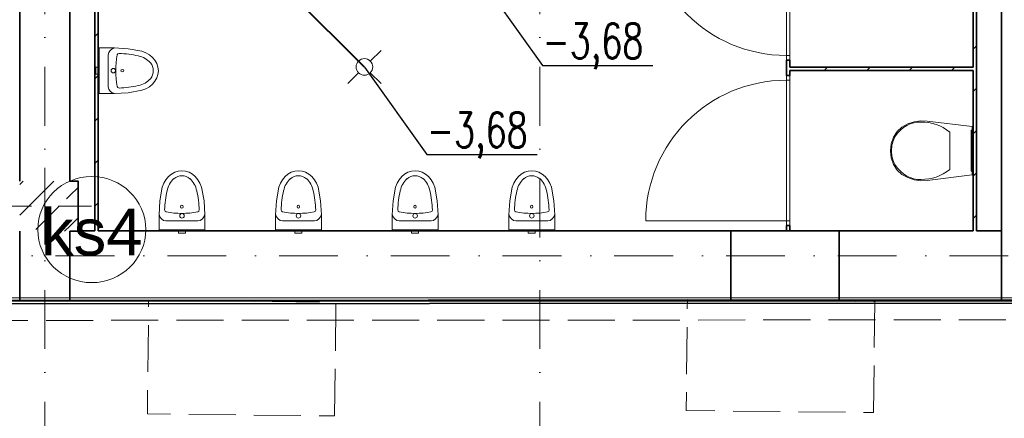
# Model space of a CAD drawing. Header units: millimetres. Extents: x -34676 to 172266, y 39940 to 476087.
# Tile 14 of 256: x -1595 to 4313, y 237786 to 240180. Entities that reach past the tile are written whole.
import ezdxf
from ezdxf import colors
from ezdxf.entities.mleader import LeaderData, LeaderLine
from ezdxf.lldxf.tags import DXFTag
from ezdxf.math import Vec2, Vec3

# ---------------------------------------------------------------- set-up
doc = ezdxf.new("R2010")
doc.units = ezdxf.units.MM
doc.header["$MEASUREMENT"] = 0
doc.linetypes.add('Krawędzie ukryte', pattern=[3.912222, 2.822222, -1.09])
doc.linetypes.add('Kropki i Kreski', pattern=[6.702778, 3.527778, -1.763889, 0, -1.411111])
for name, color, linetype in [('#IS_opisy', 7, 'Continuous'), ('#podkład', 252, 'Continuous'), ('- A - ocieplenie', 7, 'Continuous'), ('Drzwi Archicad', 7, 'Continuous'), ('IS_Text_Pion_Wodociag', 7, 'Continuous'), ('Konstrukcja - Siatka mod', 7, 'Continuous'), ('Konstrukcja - Stropy', 7, 'Continuous'), ('Konstrukcja - Słupy', 7, 'Continuous'), ('Konstrukcja - Ściany działowe', 7, 'Continuous'), ('Konstrukcja - Ściany nośne wew..P', 7, 'Continuous'), ('Konstrukcja - Ściany zewnętrzne', 7, 'Continuous'), ('Wnętrze - Wyposażenie', 7, 'Continuous'), ('z JAN', 7, 'Continuous')]:
    doc.layers.add(name, color=color, linetype=linetype)
doc.layers.add('#ks', color=34, linetype='Continuous', lineweight=30)
doc.styles.get("Standard").update_dxf_attribs({"font": 'arial.ttf'})
tags = doc.linetypes.add('SOLID', pattern=[10, 10, 0]).pattern_tags.tags
tags[6:7] = [DXFTag(74, 4), DXFTag(75, 0), DXFTag(340, '0'), DXFTag(46, 0.0), DXFTag(50, 0.0), DXFTag(44, 0.0), DXFTag(45, 0.0)]
tags[4:5] = [DXFTag(74, 4), DXFTag(75, 0), DXFTag(340, '0'), DXFTag(46, 0.0), DXFTag(50, 0.0), DXFTag(44, 0.0), DXFTag(45, 0.0)]
pattern_1 = [(45, (-208051.03, 747718.21), (-127.27922, 127.27922), [])]
pattern_2 = [(45, (-208051.03, 747718.2), (-183.84776, 183.84776), []), (45, (-208142.95, 747810.13), (-183.84776, 183.84776), [195, -65])]

# ---------------------------------------------------------------- blocks, each defined once
blk = doc.blocks.new('SDFGHB')
at = {"layer": 'Konstrukcja - Słupy', "linetype": 'Continuous', "lineweight": 25}
h = blk.add_hatch(dxfattribs=at)
h.set_pattern_fill('Beton_zbrojony_0001', color=252, style=0, pattern_type=2)
h.set_pattern_definition(pattern_2)
h.paths.add_polyline_path([(43427.6, 458910.5), (43727.6, 458910.5), (43727.6, 459210.4), (43427.6, 459210.4)])
h = blk.add_hatch(dxfattribs=at)
h.set_pattern_fill('Beton_zbrojony_0001', color=252, style=0, pattern_type=2)
h.set_pattern_definition(pattern_2)
h.paths.add_polyline_path([(43727.6, 458910.4), (43777.6, 458910.4), (43777.6, 459210.4), (43727.6, 459210.4), (43727.6, 458910.5)])
h = blk.add_hatch(dxfattribs=at)
h.set_pattern_fill('Beton_zbrojony_0001', color=252, style=0, pattern_type=2)
h.set_pattern_definition(pattern_2)
h.paths.add_polyline_path([(43427.6, 458910.4), (43727.6, 458910.4), (43727.6, 458910.5), (43427.6, 458910.5)])
at = {"layer": 'Konstrukcja - Ściany działowe', "linetype": 'Continuous', "lineweight": 13}
h = blk.add_hatch(dxfattribs=at)
h.set_pattern_fill('Bloczki_ceramiczne_0001', color=252, style=0, pattern_type=2)
h.set_pattern_definition(pattern_1)
h.paths.add_polyline_path([(49167.6, 458910.5), (49167.6, 463810.5), (49147.6, 463810.5), (49147.6, 458910.5)])
h = blk.add_hatch(dxfattribs=at)
h.set_pattern_fill('Bloczki_ceramiczne_0001', color=252, style=0, pattern_type=2)
h.set_pattern_definition(pattern_1)
h.paths.add_polyline_path([(43877.6, 458910.5), (43897.6, 458910.5), (43897.6, 460570.5), (43877.6, 460570.5)])
h = blk.add_hatch(dxfattribs=at)
h.set_pattern_fill('Bloczki_ceramiczne_0001', color=252, style=0, pattern_type=2)
h.set_pattern_definition(pattern_1)
h.paths.add_polyline_path([(48047.6, 459874.5), (49147.6, 459874.5), (49147.6, 459894.5), (48047.6, 459894.5)])
at = {"layer": '- A - ocieplenie', "color": 252, "linetype": 'Continuous', "lineweight": 35, "ltscale": 100, "flags": 128}
for points in [[(50017.6, 458497.4), (37597.6, 458490.5)], [(37617.6, 458470.5), (50017.6, 458477.4)]]:
    blk.add_lwpolyline(points, dxfattribs=at)
at = {"layer": '- A - ocieplenie', "color": 252, "linetype": 'Krawędzie ukryte', "lineweight": 20, "ltscale": 100, "flags": 128}
for points in [[(50017.6, 458497.4), (37717.6, 458490.5)], [(37717.6, 458370.5), (50017.6, 458377.4)]]:
    blk.add_lwpolyline(points, dxfattribs=at)
at = {"color": 252, "linetype": 'Continuous', "lineweight": 35, "ltscale": 100, "flags": 128}
for points in [[(48343.9, 458910.5), (47693.9, 458910.5)], [(47693.9, 458490.5), (48343.9, 458490.5)]]:
    blk.add_lwpolyline(points, dxfattribs=at)
at = {"layer": 'Drzwi Archicad', "color": 252, "linetype": 'Continuous', "lineweight": 13, "ltscale": 100}
for p, q in [((48027.6, 459965.1), (48027.6, 460809.1)), ((48047.6, 460809.1), (48047.6, 459965.1)), ((48047.6, 459965.1), (48027.6, 459965.1)), ((48027.6, 459965.1), (48027.6, 459937.1)), ((48047.6, 459965.1), (48027.6, 459965.1)), ((48027.6, 459937.1), (48047.6, 459937.1)), ((48047.6, 459977.1), (48047.6, 459965.1)), ((48047.6, 459937.1), (48047.6, 459977.1)), ((48027.6, 459815.7), (48027.6, 459843.7)), ((48027.6, 459843.7), (48047.6, 459843.7)), ((48047.6, 459815.7), (48027.6, 459815.7)), ((48027.6, 459815.7), (48027.6, 458971.7)), ((48047.6, 459815.7), (48027.6, 459815.7)), ((48047.6, 459843.7), (48047.6, 459803.7)), ((48047.6, 459803.7), (48047.6, 459815.7)), ((48047.6, 458971.7), (48047.6, 459815.7)), ((48047.6, 458971.7), (48047.6, 458983.7)), ((48047.6, 458983.7), (48047.6, 458943.7)), ((48027.6, 458971.7), (47183.6, 458971.7)), ((48027.6, 458943.7), (48027.6, 458971.7)), ((48027.6, 458971.7), (48047.6, 458971.7)), ((48027.6, 458971.7), (48047.6, 458971.7)), ((48047.6, 458943.7), (48027.6, 458943.7))]:
    blk.add_line(p, q, dxfattribs=at)
at = {"layer": 'Drzwi Archicad', "color": 252, "linetype": 'Continuous', "lineweight": 35, "ltscale": 100}
for p, q in [((48027.6, 459937.1), (48047.6, 459937.1)), ((48027.6, 459937.1), (48047.6, 459937.1)), ((48027.6, 459843.7), (48047.6, 459843.7)), ((48027.6, 459843.7), (48047.6, 459843.7)), ((48027.6, 458943.7), (48047.6, 458943.7)), ((48027.6, 458943.7), (48047.6, 458943.7))]:
    blk.add_line(p, q, dxfattribs=at)
at = {"layer": 'Drzwi Archicad', "color": 252, "linetype": 'Continuous', "lineweight": 13, "ltscale": 100}
for centre, start, end in [((48027.6, 460809.1), 180, 270), ((48027.6, 458971.7), 90, 180)]:
    blk.add_arc(centre, 844, start, end, dxfattribs=at)
at = {"layer": 'Konstrukcja - Siatka mod', "color": 252, "linetype": 'Kropki i Kreski', "lineweight": 13, "ltscale": 100}
for p, q in [((43577.6, 457531.6), (43577.6, 474496.4)), ((46547.6, 457531.6), (46547.6, 474496.4)), ((20180, 458760.5), (49624.6, 458760.5))]:
    blk.add_line(p, q, dxfattribs=at)
at = {"layer": 'Konstrukcja - Stropy', "color": 252, "linetype": 'Continuous', "lineweight": 13, "ltscale": 100, "flags": 128}
blk.add_lwpolyline([(22777.6, 458509.7), (34592.6, 458509.7), (34592.6, 463961.5), (37297.6, 463961.5), (37297.6, 458509.7), (49718.3, 458509.7), (49718.3, 471788.6), (40377.6, 471788.6), (40377.6, 466428.5), (30297.6, 466428.5), (30297.6, 467849.4), (22777.6, 467849.4)], close=True, dxfattribs=at)
at = {"layer": 'Konstrukcja - Słupy', "color": 252, "linetype": 'Continuous', "lineweight": 0, "ltscale": 100}
for p, q in [((43577.6, 459140.4), (43577.6, 459290.4)), ((43497.6, 459060.4), (43297.6, 459060.4)), ((43657.6, 459060.4), (43857.6, 459060.4)), ((43577.6, 458980.4), (43577.6, 458830.4))]:
    blk.add_line(p, q, dxfattribs=at)
at = {"layer": 'Konstrukcja - Słupy', "color": 252, "linetype": 'Continuous', "lineweight": 35, "ltscale": 100, "flags": 128}
blk.add_lwpolyline([(43727.6, 458910.4), (43777.6, 458910.4), (43777.6, 459210.4), (43727.6, 459210.4)], dxfattribs=at)
at = {"layer": 'Konstrukcja - Słupy', "color": 252, "linetype": 'Continuous', "lineweight": 0, "ltscale": 100}
blk.add_point((43577.6, 459060.4), dxfattribs=at)
at = {"layer": 'Konstrukcja - Ściany działowe', "color": 252, "linetype": 'Continuous', "lineweight": 35, "ltscale": 100}
for p, q in [((48027.6, 459937.1), (48047.6, 459937.1)), ((48027.6, 459843.7), (48047.6, 459843.7)), ((48027.6, 458943.7), (48047.6, 458943.7))]:
    blk.add_line(p, q, dxfattribs=at)
at = {"layer": 'Konstrukcja - Ściany działowe', "color": 252, "linetype": 'Continuous', "lineweight": 35, "ltscale": 100, "flags": 128}
for points in [[(49167.6, 458910.5), (49167.6, 463810.5)], [(49147.6, 460858.5), (49147.6, 459894.5)], [(43877.6, 460570.5), (43877.6, 458910.5)], [(43897.6, 458910.5), (43897.6, 460570.5)], [(48027.6, 459937.1), (48027.6, 459843.7)], [(48047.6, 459894.5), (48047.6, 459937.1)], [(49147.6, 459894.5), (48047.6, 459894.5)], [(48047.6, 459843.7), (48047.6, 459874.5)], [(48047.6, 459874.5), (49147.6, 459874.5)], [(49147.6, 459874.5), (49147.6, 458910.5)], [(48027.6, 458943.7), (48027.6, 458910.5)], [(48047.6, 458910.5), (48047.6, 458943.7)]]:
    blk.add_lwpolyline(points, dxfattribs=at)
at = {"layer": 'Konstrukcja - Ściany nośne wew..P', "color": 252, "linetype": 'Continuous', "lineweight": 35, "ltscale": 100, "flags": 128}
for points in [[(43427.6, 463370.6), (43427.6, 459210.4)], [(43727.6, 459210.4), (43727.6, 463370.6)]]:
    blk.add_lwpolyline(points, dxfattribs=at)
at = {"layer": 'Konstrukcja - Ściany zewnętrzne', "color": 252, "linetype": 'Continuous', "lineweight": 35, "ltscale": 100}
for p, q in [((43427.6, 458910.4), (43427.6, 458490.5)), ((43427.6, 458910.4), (43427.6, 458490.5)), ((43727.6, 458490.5), (43727.6, 458910.4)), ((43727.6, 458490.5), (43727.6, 458910.4)), ((47693.9, 458910.5), (47693.9, 458860.5)), ((47693.9, 458860.5), (47693.9, 458490.5)), ((48343.9, 458910.5), (48343.9, 458860.5)), ((48343.9, 458860.5), (48343.9, 458490.5)), ((49317.6, 458490.5), (49317.6, 458910.5)), ((49317.6, 458490.5), (49317.6, 458910.5)), ((43427.6, 458490.5), (43727.6, 458490.5))]:
    blk.add_line(p, q, dxfattribs=at)
at = {"layer": 'Konstrukcja - Ściany zewnętrzne', "color": 252, "linetype": 'Continuous', "lineweight": 35, "ltscale": 100, "flags": 128}
for points in [[(49317.6, 466140.5), (49317.6, 458910.5)], [(43877.6, 458910.5), (43777.6, 458910.5)], [(47693.9, 458910.5), (43897.6, 458910.5)], [(49147.6, 458910.5), (48343.9, 458910.5)], [(49317.6, 458910.5), (49167.6, 458910.5)], [(37597.6, 458490.5), (47693.9, 458490.5)], [(48343.9, 458490.5), (49317.6, 458490.5)], [(50017.6, 458490.5), (49317.6, 458490.5)]]:
    blk.add_lwpolyline(points, dxfattribs=at)
at = {"layer": 'Wnętrze - Wyposażenie', "color": 252, "linetype": 'Continuous', "lineweight": 13, "ltscale": 100}
for p, q in [((45460.2, 459930.8), (45395.6, 459995.5)), ((45530.9, 459930.8), (45595.6, 459995.5)), ((43958.5, 459968.8), (43958.5, 459777.2)), ((45460.2, 459860.1), (45395.6, 459795.5)), ((45530.9, 459860.1), (45595.6, 459795.5)), ((49009.1, 459504.5), (49009.1, 459392.4)), ((49009.1, 459392.4), (49009.1, 459280.4)), ((44305.2, 458971.4), (44496.8, 458971.4)), ((45004.2, 458971.4), (45195.8, 458971.4)), ((45704.2, 458971.4), (45895.8, 458971.4)), ((46404.2, 458971.4), (46595.8, 458971.4))]:
    blk.add_line(p, q, dxfattribs=at)
at = {"layer": 'Wnętrze - Wyposażenie', "color": 252, "linetype": 'Continuous', "lineweight": 13, "ltscale": 100, "flags": 128}
for points in [[(44160.4, 459990.6), (44078, 460005.5), (43993.9, 460010.5), (43904.6, 460010.5), (43904.6, 459735.5), (43993.9, 459735.5), (44078, 459740.5), (44160.4, 459755.4), (44184.2, 459764.6), (44205.8, 459777.1), (44224.3, 459792.5), (44239.4, 459810.4), (44250.5, 459830.2), (44257.3, 459851.2), (44259.6, 459873), (44257.3, 459894.7), (44250.5, 459915.8), (44239.4, 459935.6), (44224.3, 459953.4), (44205.8, 459968.9), (44184.2, 459981.4)], [(43904.6, 459852), (43904.6, 459894), (43884.6, 459894), (43884.6, 459852)], [(48794.4, 459218.2), (48756.3, 459230.9), (48720.4, 459250.5), (48691.9, 459276.8), (48670.1, 459310.8), (48656.3, 459350.2), (48651.6, 459392.4), (48656.3, 459434.7), (48670.1, 459474.1), (48691.9, 459508), (48720.4, 459534.4), (48756.3, 459553.9), (48794.4, 459566.7), (48833.7, 459572.3), (48873.3, 459570.7), (49141.6, 459537.4), (49141.6, 459247.4), (48873.3, 459214.1), (48833.7, 459212.5)], [(49141.6, 459515.4), (49141.6, 459269.4), (49136.6, 459269.4), (49136.6, 459515.4)], [(44283.4, 459173.3), (44268.5, 459090.9), (44263.5, 459006.7), (44263.5, 458917.5), (44538.5, 458917.5), (44538.5, 459006.7), (44533.5, 459090.9), (44518.6, 459173.3), (44509.4, 459197.1), (44496.9, 459218.6), (44481.4, 459237.2), (44463.6, 459252.3), (44443.8, 459263.4), (44422.7, 459270.2), (44401, 459272.5), (44379.2, 459270.2), (44358.1, 459263.4), (44338.4, 459252.3), (44320.5, 459237.2), (44305.1, 459218.6), (44292.6, 459197.1)], [(44982.4, 459173.3), (44967.5, 459090.9), (44962.5, 459006.7), (44962.5, 458917.5), (45237.5, 458917.5), (45237.5, 459006.7), (45232.5, 459090.9), (45217.6, 459173.3), (45208.4, 459197.1), (45195.9, 459218.6), (45180.4, 459237.2), (45162.6, 459252.3), (45142.8, 459263.4), (45121.7, 459270.2), (45100, 459272.5), (45078.2, 459270.2), (45057.1, 459263.4), (45037.4, 459252.3), (45019.5, 459237.2), (45004.1, 459218.6), (44991.6, 459197.1)], [(45682.4, 459173.3), (45667.5, 459090.9), (45662.5, 459006.7), (45662.5, 458917.5), (45937.5, 458917.5), (45937.5, 459006.7), (45932.5, 459090.9), (45917.6, 459173.3), (45908.4, 459197.1), (45895.9, 459218.6), (45880.4, 459237.2), (45862.6, 459252.3), (45842.8, 459263.4), (45821.7, 459270.2), (45800, 459272.5), (45778.2, 459270.2), (45757.1, 459263.4), (45737.4, 459252.3), (45719.5, 459237.2), (45704.1, 459218.6), (45691.6, 459197.1)], [(46382.4, 459173.3), (46367.5, 459090.9), (46362.5, 459006.7), (46362.5, 458917.5), (46637.5, 458917.5), (46637.5, 459006.7), (46632.5, 459090.9), (46617.6, 459173.3), (46608.4, 459197.1), (46595.9, 459218.6), (46580.4, 459237.2), (46562.6, 459252.3), (46542.8, 459263.4), (46521.7, 459270.2), (46500, 459272.5), (46478.2, 459270.2), (46457.1, 459263.4), (46437.4, 459252.3), (46419.5, 459237.2), (46404.1, 459218.6), (46391.6, 459197.1)], [(44422, 458917.5), (44380, 458917.5), (44380, 458897.5), (44422, 458897.5)], [(45121, 458917.5), (45079, 458917.5), (45079, 458897.5), (45121, 458897.5)], [(45821, 458917.5), (45779, 458917.5), (45779, 458897.5), (45821, 458897.5)], [(46521, 458917.5), (46479, 458917.5), (46479, 458897.5), (46521, 458897.5)]]:
    blk.add_lwpolyline(points, close=True, dxfattribs=at)
for points in [[(45445.6, 459895.5, -1), (45545.6, 459895.5, -1)], [(43989, 459886.5, 1), (43989, 459859.5, 1)], [(44387.5, 459001.8, 1), (44414.5, 459001.8, 1)], [(45086.5, 459001.8, 1), (45113.5, 459001.8, 1)], [(45786.5, 459001.8, 1), (45813.5, 459001.8, 1)], [(46486.5, 459001.8, 1), (46513.5, 459001.8, 1)]]:
    blk.add_lwpolyline(points, format="xyb", close=True, dxfattribs=at)
at = {"layer": 'Wnętrze - Wyposażenie', "color": 252, "linetype": 'Continuous', "lineweight": 13, "ltscale": 100}
for centre, major_axis, ratio, start_param, end_param in [((44009.9, 459968.8), (51.4, 0), 0.831489, 1.792584, 3.141593), ((44811.5, 459873), (807.8, 0), 0.831489, 2.999333, 3.283852), ((44025, 459966.2), (13.4, 0), 0.831489, 1.656593, 2.958728), ((43994.4, 459506.3), (567.1, 0), 0.831489, 1.312749, 1.518913), ((44099.6, 459848.3), (142.7, 0), 0.831489, 0.663609, 1.289529), ((44122.5, 459873), (106.7, 0), 0.831489, 5.706311, 6.860059), ((44099.6, 459897.6), (142.7, 0), 0.831489, 4.993656, 5.619577), ((44009.9, 459777.2), (51.4, 0), 0.831489, 3.141593, 4.490601), ((44025, 459779.8), (13.4, 0), 0.831489, 3.324458, 4.626592), ((43994.4, 460239.6), (567.1, 0), 0.831489, 4.764272, 4.970436), ((48825.9, 459300.4), (0, 264.2), 0.744822, 6.227458, 7.128046), ((48844.5, 459127), (0, 437.4), 0.744822, 5.753783, 6.306803), ((48764.3, 459391.6), (0, 142.5), 0.744822, 0.938292, 1.564935), ((48764.3, 459393.3), (0, 142.5), 0.744822, 1.576657, 2.203301), ((48825.9, 459484.5), (0, 264.2), 0.744822, 2.296735, 3.197324), ((48844.5, 459657.9), (0, 437.4), 0.744822, 3.117977, 3.670997), ((44425.6, 459112.4), (0, 142.7), 0.831489, 0.663609, 1.289529), ((44401, 459135.3), (0, 106.7), 0.831489, 5.706311, 6.860059), ((44376.3, 459112.4), (0, 142.7), 0.831489, 4.993656, 5.619577), ((45124.6, 459112.4), (0, 142.7), 0.831489, 0.663609, 1.289529), ((45100, 459135.3), (0, 106.7), 0.831489, 5.706311, 6.860059), ((45075.3, 459112.4), (0, 142.7), 0.831489, 4.993656, 5.619577), ((45824.6, 459112.4), (0, 142.7), 0.831489, 0.663609, 1.289529), ((45800, 459135.3), (0, 106.7), 0.831489, 5.706311, 6.860059), ((45775.3, 459112.4), (0, 142.7), 0.831489, 4.993656, 5.619577), ((46524.6, 459112.4), (0, 142.7), 0.831489, 0.663609, 1.289529), ((46500, 459135.3), (0, 106.7), 0.831489, 5.706311, 6.860059), ((46475.3, 459112.4), (0, 142.7), 0.831489, 4.993656, 5.619577), ((44767.6, 459007.3), (0, 567.1), 0.831489, 1.312749, 1.518913), ((44034.3, 459007.3), (0, 567.1), 0.831489, 4.764272, 4.970436), ((45466.6, 459007.3), (0, 567.1), 0.831489, 1.312749, 1.518913), ((44733.3, 459007.3), (0, 567.1), 0.831489, 4.764272, 4.970436), ((46166.6, 459007.3), (0, 567.1), 0.831489, 1.312749, 1.518913), ((45433.3, 459007.3), (0, 567.1), 0.831489, 4.764272, 4.970436), ((46866.6, 459007.3), (0, 567.1), 0.831489, 1.312749, 1.518913), ((46133.3, 459007.3), (0, 567.1), 0.831489, 4.764272, 4.970436), ((44307.8, 459037.9), (0, 13.4), 0.831489, 1.656593, 2.958728), ((44494.2, 459037.9), (0, 13.4), 0.831489, 3.324458, 4.626592), ((45006.8, 459037.9), (0, 13.4), 0.831489, 1.656593, 2.958728), ((45193.2, 459037.9), (0, 13.4), 0.831489, 3.324458, 4.626592), ((45706.8, 459037.9), (0, 13.4), 0.831489, 1.656593, 2.958728), ((45893.2, 459037.9), (0, 13.4), 0.831489, 3.324458, 4.626592), ((46406.8, 459037.9), (0, 13.4), 0.831489, 1.656593, 2.958728), ((46593.2, 459037.9), (0, 13.4), 0.831489, 3.324458, 4.626592), ((44305.2, 459022.8), (0, 51.4), 0.831489, 1.792584, 3.141593), ((44401, 459824.3), (0, 807.8), 0.831489, 2.999333, 3.283852), ((44496.8, 459022.8), (0, 51.4), 0.831489, 3.141593, 4.490601), ((45004.2, 459022.8), (0, 51.4), 0.831489, 1.792584, 3.141593), ((45100, 459824.3), (0, 807.8), 0.831489, 2.999333, 3.283852), ((45195.8, 459022.8), (0, 51.4), 0.831489, 3.141593, 4.490601), ((45704.2, 459022.8), (0, 51.4), 0.831489, 1.792584, 3.141593), ((45800, 459824.3), (0, 807.8), 0.831489, 2.999333, 3.283852), ((45895.8, 459022.8), (0, 51.4), 0.831489, 3.141593, 4.490601), ((46404.2, 459022.8), (0, 51.4), 0.831489, 1.792584, 3.141593), ((46500, 459824.3), (0, 807.8), 0.831489, 2.999333, 3.283852), ((46595.8, 459022.8), (0, 51.4), 0.831489, 3.141593, 4.490601)]:
    blk.add_ellipse(centre, major_axis=major_axis, ratio=ratio, start_param=start_param, end_param=end_param, dxfattribs=at)
for centre, major_axis in [((44043.5, 459873.3), (9.28, 0)), ((44400.6, 459056.3), (0, 9.28)), ((45099.6, 459056.3), (0, 9.28)), ((45799.6, 459056.3), (0, 9.28)), ((46499.6, 459056.3), (0, 9.28))]:
    blk.add_ellipse(centre, major_axis=major_axis, ratio=0.831489, dxfattribs=at)
at = {"layer": 'z JAN', "color": 252, "linetype": 'Krawędzie ukryte', "lineweight": 13, "ltscale": 100, "flags": 128}
for points in [[(45317.4, 457799.6), (45324.9, 458482.7), (44201.1, 458495), (44193.6, 457811.8)], [(48550.4, 457820.2), (48557.7, 458486.6), (47433.9, 458498.9), (47426.6, 457832.5)]]:
    blk.add_lwpolyline(points, close=True, dxfattribs=at)

msp = doc.modelspace()

# ---------------------------------------------------------------- linework, layer by layer
at = {"layer": '#ks', "color": 34, "lineweight": 40}
msp.add_line((473.5, 239895.8), (-61.9, 240431.2), dxfattribs=at)
at = {"layer": 'IS_Text_Pion_Wodociag', "color": 7, "linetype": 'SOLID', "lineweight": 18, "ltscale": 10}
msp.add_ellipse((-1161.9, 238919.3), major_axis=(324, 0), ratio=0.983333, dxfattribs=at)

# ---------------------------------------------------------------- block references
at = {"layer": '#podkład'}
msp.add_blockref('SDFGHB', (-45022.1, -219999.6), dxfattribs=at)

# ---------------------------------------------------------------- texts
at = {"layer": 'IS_Text_Pion_Wodociag', "color": 7, "linetype": 'SOLID', "lineweight": 18, "ltscale": 10, "insert": (-1161.9, 238760.8), "char_height": 280, "attachment_point": 8}
msp.add_mtext('ks4', dxfattribs=at)

# ---------------------------------------------------------------- leaders
at = {"layer": '#IS_opisy', "color": 7, "lineweight": 13}
ml = msp.add_multileader_mtext('Standard', dxfattribs=at)
ml.set_content('\\Fromans|c238;\\W0.7;\\A1;-3,68', color=7)
ml.set_leader_properties()
ml.build(insert=Vec2(0, 0))
ml.multileader.update_dxf_attribs({"text_left_attachment_type": 5, "text_right_attachment_type": 5, "dogleg_length": 0.36, "arrow_head_size": 0.18})
ctx = ml.context
ctx.base_point, ctx.char_height, ctx.arrow_head_size, ctx.landing_gap_size, ctx.plane_origin = Vec3(1542.3, 239905.1), 210, 0.18, 0.09, Vec3(-712498.3, 657347.9)
ctx.left_attachment, ctx.right_attachment = 5, 5
notes = []
notes.append((ctx, [(0, (1, 1, 0), (1542, 239905.1), (1, 0), 0.36, [(0, [(1167.7, 240431.2)], 0, [])])]))
ctx.mtext.insert = Vec3(1542.4, 240157.1)
ml = msp.add_multileader_mtext('Standard', dxfattribs=at)
ml.set_content('\\Fromans|c238;\\W0.7;\\A1;-3,68', color=7)
ml.set_leader_properties()
ml.build(insert=Vec2(0, 0))
ml.multileader.update_dxf_attribs({"text_left_attachment_type": 5, "text_right_attachment_type": 5, "dogleg_length": 0.36, "arrow_head_size": 0.18})
ctx = ml.context
ctx.base_point, ctx.char_height, ctx.arrow_head_size, ctx.landing_gap_size, ctx.plane_origin = Vec3(848.1, 239369.7), 210, 0.18, 0.09, Vec3(-713192.5, 656812.5)
ctx.left_attachment, ctx.right_attachment = 5, 5
notes.append((ctx, [(0, (1, 1, 0), (847.7, 239369.7), (1, 0), 0.36, [(0, [(473.5, 239895.8)], 0, [])])]))
ctx.mtext.insert = Vec3(848.2, 239621.7)
ml = msp.add_multileader_mtext('Standard', dxfattribs=at)
ml.set_content('\\A1;{\\Fromans|c238;\\W0.7;przejście w rurze\\Pochronnej}', color=7)
ml.set_leader_properties()
ml.build(insert=Vec2(0, 0))
ml.multileader.update_dxf_attribs({"text_left_attachment_type": 5, "text_right_attachment_type": 6, "dogleg_length": 0.36, "arrow_head_size": 0.18})
ctx = ml.context
ctx.base_point, ctx.char_height, ctx.arrow_head_size, ctx.landing_gap_size, ctx.plane_origin = Vec3(-3285, 237581.2), 180, 0.18, 0.09, Vec3(-722453, 658094.9)
ctx.left_attachment, ctx.right_attachment = 5, 6
notes.append((ctx, [(0, (1, 1, 0), (-3285.3, 237581.2), (1, 0), 0.36, [(0, [(-4617.8, 238539.8)], 0, [])])]))
ctx.mtext.insert = Vec3(-3284.9, 238121.2)
for ctx, leaders in notes:
    for number, flags, end, landing, length, lines in leaders:
        leader = LeaderData()
        leader.index, (leader.has_last_leader_line, leader.has_dogleg_vector, leader.attachment_direction) = number, flags
        leader.last_leader_point, leader.dogleg_vector, leader.dogleg_length = Vec3(end), Vec3(landing), length
        for number, points, colour, breaks in lines:
            line = LeaderLine()
            line.index, line.vertices, line.color, line.breaks = number, Vec3.list(points), colors.encode_raw_color(colour), breaks
            leader.lines.append(line)
        ctx.leaders.append(leader)

doc.saveas('drawing.dxf')
